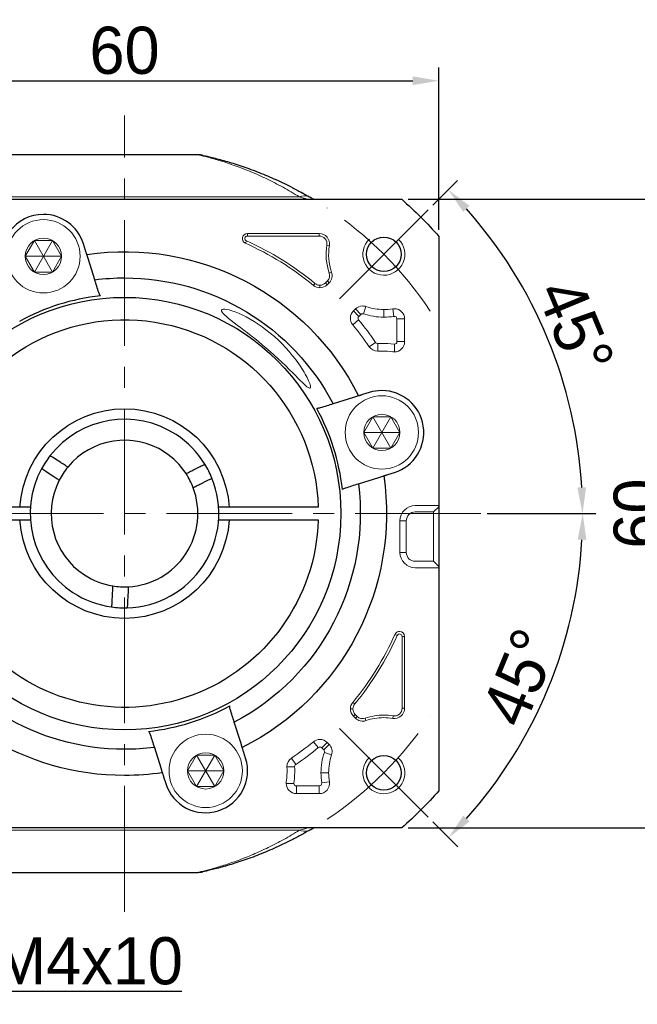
# Model space of a CAD drawing. Header units: millimetres. Extents: x 821 to 1414, y 1003 to 1351.
# Tile 3 of 8: x 909 to 968, y 1178 to 1272. Entities that reach past the tile are written whole.
import ezdxf

# ---------------------------------------------------------------- set-up
doc = ezdxf.new("R2010")
doc.units = ezdxf.units.MM
doc.header["$PDSIZE"] = -5
doc.linetypes.add('点画线', pattern=[18, 12, -2, 2, -2])
doc.layers.get('0').update_dxf_attribs({"lineweight": 18})
doc.layers.get('Defpoints').update_dxf_attribs({"lineweight": 18})
for name, color, linetype, lineweight in [('7中心线层', 7, '点画线', 18), ('尺寸线', 7, 'Continuous', 18), ('尺寸线层', 3, 'Continuous', 18), ('粗实线', 7, 'Continuous', 50), ('细实线', 7, 'Continuous', 18)]:
    doc.layers.add(name, color=color, linetype=linetype, lineweight=lineweight)
doc.styles.add('工程字', font='txt')
doc.dimstyles.new('副本 ISO-25', dxfattribs={"dimtxt": 4.5, "dimasz": 2.5, "dimexe": 1.25, "dimexo": 0.625, "dimtad": 1, "dimtxsty": '工程字', "dimcen": 2.5, "dimdle": 5, "dimadec": 0, "dimazin": 0, "dimtfac": 1, "dimtmove": 0, "dimatfit": 3, "dimfxl": 1, "dimtolj": 1, "dimarcsym": 0})

# ---------------------------------------------------------------- blocks, each defined once
blk = doc.blocks.new('*D74')
at = {"layer": 'Defpoints', "color": 0}
for p in [(949.14, 1265.78), (889.14, 1250.922), (949.14, 1250.922)]:
    blk.add_point(p, dxfattribs=at)
at = {"layer": '尺寸线层', "color": 0, "lineweight": -2}
for p, q in [((889.14, 1251.547), (889.14, 1267.03)), ((949.14, 1251.547), (949.14, 1267.03)), ((891.64, 1265.78), (946.64, 1265.78))]:
    blk.add_line(p, q, dxfattribs=at)
at = {"layer": '尺寸线层', "color": 0}
for points in [[(891.64, 1266.197), (891.64, 1265.364), (889.14, 1265.78)], [(946.64, 1265.364), (946.64, 1266.197), (949.14, 1265.78)]]:
    blk.add_solid(points, dxfattribs=at)
at = {"layer": '尺寸线层', "color": 0, "insert": (919.14, 1268.655), "char_height": 4.5, "attachment_point": 5, "style": '工程字'}
blk.add_mtext('\\A1;60', dxfattribs=at)
blk = doc.blocks.new('*D80')
at = {"layer": 'Defpoints', "color": 0}
for p in [(892.391, 1199.716), (896.391, 1199.716), (892.391, 1178.873)]:
    blk.add_point(p, dxfattribs=at)
at = {"layer": '尺寸线层', "color": 0, "lineweight": -2}
for p, q in [((892.391, 1199.091), (892.391, 1177.623)), ((896.391, 1199.091), (896.391, 1177.623)), ((889.891, 1178.873), (887.391, 1178.873)), ((896.391, 1178.873), (892.391, 1178.873)), ((898.891, 1178.873), (924.613, 1178.873))]:
    blk.add_line(p, q, dxfattribs=at)
at = {"layer": '尺寸线层', "color": 0}
for points in [[(889.891, 1178.456), (889.891, 1179.289), (892.391, 1178.873)], [(898.891, 1179.289), (898.891, 1178.456), (896.391, 1178.873)]]:
    blk.add_solid(points, dxfattribs=at)
at = {"layer": '尺寸线层', "color": 0, "insert": (913.002, 1181.748), "char_height": 4.5, "attachment_point": 5, "style": '工程字'}
blk.add_mtext('\\A1;4-M4x10', dxfattribs=at)
blk = doc.blocks.new('*D81')
at = {"layer": 'Defpoints', "color": 0}
for p in [(945.597, 1254.464), (945.597, 1194.464), (970.976, 1194.464)]:
    blk.add_point(p, dxfattribs=at)
at = {"layer": '尺寸线层', "color": 0, "lineweight": -2}
for p, q in [((946.222, 1254.464), (972.226, 1254.464)), ((970.976, 1251.964), (970.976, 1196.964)), ((946.222, 1194.464), (972.226, 1194.464))]:
    blk.add_line(p, q, dxfattribs=at)
at = {"layer": '尺寸线层', "color": 0}
for points in [[(971.392, 1251.964), (970.559, 1251.964), (970.976, 1254.464)], [(970.559, 1196.964), (971.392, 1196.964), (970.976, 1194.464)]]:
    blk.add_solid(points, dxfattribs=at)
at = {"layer": '尺寸线层', "color": 0, "insert": (968.101, 1224.464), "char_height": 4.5, "attachment_point": 5, "rotation": 90, "style": '工程字'}
blk.add_mtext('\\A1;60', dxfattribs=at)
blk = doc.blocks.new('*D88')
at = {"layer": 'Defpoints', "color": 0}
for p in [(948.131, 1253.456), (939.646, 1244.97), (961.36, 1235.777), (872.353, 1224.464), (953.14, 1224.464)]:
    blk.add_point(p, dxfattribs=at)
at = {"layer": '尺寸线层', "color": 0, "lineweight": -2}
for p, q in [((948.573, 1253.898), (950.931, 1256.256)), ((953.765, 1224.464), (964.1, 1224.464))]:
    blk.add_line(p, q, dxfattribs=at)
blk.add_arc((919.14, 1224.464), 43.71, 3.2775, 41.7225, dxfattribs=at)
at = {"layer": '尺寸线层', "color": 0}
for points in [[(952.067, 1253.84), (951.461, 1253.268), (950.048, 1255.372)], [(962.362, 1226.951), (963.195, 1226.975), (962.85, 1224.464)]]:
    blk.add_solid(points, dxfattribs=at)
at = {"layer": '尺寸线层', "color": 0, "insert": (962.179, 1242.292), "char_height": 4.5, "attachment_point": 5, "rotation": 292.5, "style": '工程字'}
blk.add_mtext('\\A1;45%%d', dxfattribs=at)
blk = doc.blocks.new('*D89')
at = {"layer": 'Defpoints', "color": 0}
for p in [(872.353, 1224.464), (953.14, 1224.464), (939.646, 1203.958), (957.013, 1202.598), (948.131, 1195.473)]:
    blk.add_point(p, dxfattribs=at)
at = {"layer": '尺寸线层', "color": 0, "lineweight": -2}
for p, q in [((953.765, 1224.464), (964.122, 1224.464)), ((948.573, 1195.031), (950.947, 1192.657))]:
    blk.add_line(p, q, dxfattribs=at)
blk.add_arc((919.14, 1224.464), 43.732, 318.27581, 356.72419, dxfattribs=at)
at = {"layer": '尺寸线层', "color": 0}
for points in [[(963.217, 1221.953), (962.384, 1221.977), (962.872, 1224.464)], [(951.477, 1195.645), (952.083, 1195.072), (950.063, 1193.541)]]:
    blk.add_solid(points, dxfattribs=at)
at = {"layer": '尺寸线层', "color": 0, "insert": (956.887, 1208.829), "char_height": 4.5, "attachment_point": 5, "rotation": 67.5, "style": '工程字'}
blk.add_mtext('\\A1;45%%d', dxfattribs=at)

msp = doc.modelspace()

# ---------------------------------------------------------------- linework, layer by layer
for p, q in [((901.6757, 1254.6988), (935.8288, 1254.6988)), ((937.7194, 1251.1948), (930.866, 1251.1948)), ((930.866, 1250.9541), (930.866, 1251.1948)), ((930.866, 1250.9541), (937.7194, 1250.9541)), ((937.7194, 1250.9541), (937.7194, 1251.1948)), ((930.7682, 1250.4954), (930.6701, 1250.2756)), ((938.4497, 1250.0958), (938.6873, 1250.0573)), ((938.6755, 1247.4286), (938.9032, 1247.5065)), ((937.3151, 1246.4301), (937.1616, 1246.2447)), ((937.7867, 1246.2603), (937.7867, 1246.0196)), ((938.4987, 1246.6659), (938.3098, 1246.477)), ((938.3098, 1246.477), (938.48, 1246.3068)), ((938.48, 1246.3068), (938.6689, 1246.4957)), ((938.4987, 1246.6659), (938.6689, 1246.4957)), ((941.1713, 1243.9932), (940.9825, 1243.8044)), ((941.4988, 1243.288), (940.9825, 1243.8044)), ((941.6876, 1243.4769), (941.1713, 1243.9932)), ((941.4988, 1243.288), (941.6876, 1243.4769)), ((941.9457, 1243.5367), (942.1822, 1244.2275)), ((943.8887, 1243.9436), (943.8887, 1243.2134)), ((944.8499, 1243.2909), (944.7329, 1244.0116)), ((941.4829, 1242.9515), (940.9204, 1242.486)), ((945.1403, 1243.0438), (945.1403, 1240.876)), ((945.1403, 1243.0438), (945.8705, 1243.0438)), ((945.8705, 1240.876), (945.8705, 1243.0438)), ((943.0958, 1240.8075), (942.4927, 1240.396)), ((943.3026, 1240.6983), (943.3026, 1239.9681)), ((944.89, 1240.6258), (944.89, 1239.8955)), ((945.1403, 1240.876), (945.8705, 1240.876)), ((946.89, 1225.2314), (948.64, 1225.2314)), ((949.14, 1225.2314), (948.64, 1225.2314)), ((949.14, 1225.1216), (948.64, 1224.6228)), ((949.14, 1225.2314), (949.14, 1225.1216)), ((949.14, 1225.1216), (949.14, 1224.124)), ((945.4237, 1220.7651), (945.4237, 1223.7651)), ((946.0323, 1220.7651), (946.0323, 1223.7651)), ((946.89, 1224.6228), (948.64, 1224.6228)), ((949.14, 1224.124), (949.14, 1220.4062)), ((949.14, 1220.4062), (949.14, 1219.4086)), ((948.64, 1219.9074), (946.89, 1219.9074)), ((948.64, 1219.2989), (946.89, 1219.2989)), ((949.14, 1219.4086), (948.64, 1219.9074)), ((949.14, 1219.2989), (948.64, 1219.2989)), ((949.14, 1219.4086), (949.14, 1219.2989)), ((945.171, 1212.8361), (944.9513, 1212.9343)), ((945.6298, 1212.7383), (945.8705, 1212.7383)), ((945.6298, 1212.7383), (945.6298, 1205.8849)), ((945.8705, 1205.8849), (945.8705, 1212.7383)), ((941.1058, 1206.2892), (940.9204, 1206.4427)), ((945.6298, 1205.8849), (945.8705, 1205.8849)), ((940.936, 1205.8176), (940.6953, 1205.8176)), ((941.1527, 1205.2945), (940.9825, 1205.1243)), ((940.9825, 1205.1243), (941.1713, 1204.9355)), ((941.3415, 1205.1056), (941.1527, 1205.2945)), ((941.3415, 1205.1056), (941.1713, 1204.9355)), ((942.1042, 1204.9288), (942.1822, 1204.7011)), ((944.7715, 1205.1546), (944.7329, 1204.917)), ((937.6271, 1202.1214), (937.1616, 1202.6839)), ((937.9637, 1202.1055), (938.48, 1202.6218)), ((937.9637, 1202.1055), (938.1526, 1201.9167)), ((938.1526, 1201.9167), (938.6689, 1202.433)), ((938.6689, 1202.433), (938.48, 1202.6218)), ((938.2124, 1201.6586), (938.9032, 1201.4221)), ((935.3739, 1200.3017), (934.6437, 1200.3017)), ((935.4831, 1200.5085), (935.0716, 1201.1117)), ((938.6192, 1199.7156), (937.889, 1199.7156)), ((935.3015, 1198.7143), (934.5711, 1198.7143)), ((937.7194, 1198.464), (935.5516, 1198.464)), ((935.5516, 1198.464), (935.5516, 1197.7338)), ((937.7194, 1198.464), (937.7194, 1197.7338)), ((937.9665, 1198.7544), (938.6873, 1198.8714)), ((935.5516, 1197.7338), (937.7194, 1197.7338)), ((935.8288, 1194.2298), (901.6757, 1194.2298))]:
    msp.add_line(p, q)
for centre in [(911.3968, 1249.0225), (943.6982, 1232.2075), (926.8832, 1199.9061)]:
    msp.add_circle(centre, 1.7321)
for centre, radius, start, end in [((930.866, 1250.7143), 0.4805, 90, 245.929385), ((937.7194, 1250.2143), 0.9805, 350.781377, 90), ((919.14, 1224.4643), 28.5102, 50.39475, 65.929385), ((943.8887, 1249.2131), 5.5102, 170.781377, 198.896119), ((937.9756, 1247.189), 0.9805, 315, 18.896119), ((937.7867, 1247.0001), 0.9805, 270, 315), ((937.7867, 1247.0001), 0.9805, 230.39475, 270), ((941.6758, 1243.111), 0.9805, 135, 219.60525), ((941.8646, 1243.2999), 0.9805, 90, 135), ((941.8646, 1243.2999), 0.9805, 71.103881, 90), ((943.8887, 1249.2131), 5.9997, 251.103881, 270), ((944.89, 1243.0438), 0.9805, 90, 99.218623), ((944.89, 1243.0438), 0.9805, 0, 90), ((919.14, 1224.4643), 28.9997, 34.302587, 39.60525), ((943.8887, 1249.2131), 5.9997, 270, 279.218623), ((943.6982, 1232.2075), 8.4997, 90, 92.59118), ((943.6982, 1232.2075), 8.4997, 82.17173, 90), ((944.89, 1240.876), 0.9805, 270, 0), ((943.3026, 1240.9486), 0.9805, 214.302587, 270), ((943.3026, 1240.9486), 0.9805, 270, 272.59118), ((944.89, 1240.876), 0.9805, 262.17173, 270), ((919.14, 1224.4643), 28.5102, 320.39475, 335.929385), ((945.39, 1212.7383), 0.4805, 90, 155.929385), ((945.39, 1212.7383), 0.4805, 0, 90), ((941.6758, 1205.8176), 0.9805, 140.39475, 180), ((944.89, 1205.8849), 0.9805, 260.781377, 0), ((941.6758, 1205.8176), 0.9805, 180, 225), ((941.8646, 1205.6288), 0.9805, 225, 288.896119), ((943.8887, 1199.7156), 5.5102, 90, 108.896119), ((943.8887, 1199.7156), 5.5102, 80.781377, 90), ((919.14, 1224.4643), 28.9997, 304.302587, 309.60525), ((937.7867, 1201.9285), 0.9805, 90, 129.60525), ((937.7867, 1201.9285), 0.9805, 45, 90), ((937.9756, 1201.7397), 0.9805, 341.103881, 45), ((943.8887, 1199.7156), 5.9997, 161.103881, 180), ((935.6242, 1200.3017), 0.9805, 124.302587, 180), ((935.6242, 1200.3017), 0.9805, 180, 182.59118), ((926.8832, 1199.9061), 8.4997, 352.17173, 2.59118), ((943.8887, 1199.7156), 5.9997, 180, 189.218623), ((935.5516, 1198.7143), 0.9805, 172.17173, 180), ((935.5516, 1198.7143), 0.9805, 180, 270), ((937.7194, 1198.7143), 0.9805, 270, 9.218623)]:
    msp.add_arc(centre, radius, start, end)
at = {"extrusion": (0, 0, -1)}
for centre, radius, start, end in [((-937.7194, 1250.2143), 0.7398, 90, 189.218623), ((-919.14, 1224.4643), 28.2695, 114.070615, 129.60525), ((-943.8887, 1249.2131), 5.2695, 341.103881, 9.218623), ((-937.9756, 1247.189), 0.7398, 161.103881, 225), ((-937.7867, 1247.0001), 0.7398, 270, 309.60525), ((-937.7867, 1247.0001), 0.7398, 225, 270), ((-943.8887, 1249.2131), 5.2695, 270, 288.896119), ((-943.8887, 1249.2131), 5.2695, 260.781377, 270), ((-919.14, 1224.4643), 28.2695, 140.39475, 145.697413), ((-943.6982, 1232.2075), 7.7695, 87.40882, 90), ((-943.6982, 1232.2075), 7.7695, 90, 97.82827), ((-946.89, 1223.7651), 1.4663, 0, 90), ((-946.89, 1223.7651), 0.8577, 0, 90), ((-946.89, 1220.7651), 1.4663, 270, 0), ((-946.89, 1220.7651), 0.8577, 270, 0), ((-919.14, 1224.4643), 28.2695, 204.070615, 219.60525), ((-941.6758, 1205.8176), 0.7398, 0, 39.60525), ((-944.89, 1205.8849), 0.7398, 180, 279.218623), ((-941.6758, 1205.8176), 0.7398, 315, 0), ((-941.8646, 1205.6288), 0.7398, 251.103881, 315), ((-943.8887, 1199.7156), 5.2695, 71.103881, 90), ((-943.8887, 1199.7156), 5.2695, 90, 99.218623), ((-919.14, 1224.4643), 28.2695, 230.39475, 235.697413), ((-943.8887, 1199.7156), 5.2695, 0, 18.896119), ((-926.8832, 1199.9061), 7.7695, 177.40882, 187.82827), ((-943.8887, 1199.7156), 5.2695, 350.781377, 0)]:
    msp.add_arc(centre, radius, start, end, dxfattribs=at)
for centre, major_axis, start_param, end_param in [((935.8288, 1252.9333), (-1.0114, -1.7254), 3.3165106, 3.8466841), ((935.8288, 1195.9954), (-1.0114, 1.7254), 2.4365012, 2.9666747)]:
    msp.add_ellipse(centre, major_axis=major_axis, ratio=0.6888272, start_param=start_param, end_param=end_param)
for points, knots in [([(935.8288, 1254.6988), (935.3094, 1255.0104), (934.2715, 1255.633), (932.7151, 1256.424), (931.1775, 1257.1108), (929.6871, 1257.6861), (928.2778, 1258.1513), (927.2465, 1258.4408), (926.6049, 1258.6032), (926.265, 1258.6845), (926.1473, 1258.7118), (926.1429, 1258.7131), (926.1383, 1258.7134)], [0, 0, 0, 0, 0.1323272, 0.264402, 0.3960277, 0.5274442, 0.659115, 0.7918025, 0.8579932, 0.9244531, 0.9912763, 1, 1, 1, 1]), ([(935.8288, 1254.6988), (935.9323, 1254.6684), (936.0873, 1254.6229), (936.2736, 1254.5662), (936.4185, 1254.5219), (936.5078, 1254.4943), (936.542, 1254.4837)], [0, 0, 0, 0, 0.366926, 0.5501014, 0.7344006, 1, 1, 1, 1]), ([(936.5413, 1254.4839), (936.5457, 1254.4826), (936.58, 1254.4719), (936.5926, 1254.468), (936.6042, 1254.4643)], [0, 0, 0, 0, 0.078422, 1, 1, 1, 1]), ([(930.7682, 1250.4954), (930.725, 1250.5271), (930.6386, 1250.5903), (930.6167, 1250.7675), (930.709, 1250.9203), (930.8136, 1250.9428), (930.866, 1250.9541)], [0, 0, 0, 0, 0.2504474, 0.5, 0.7495526, 1, 1, 1, 1]), ([(932.64, 1242.0168), (931.6564, 1242.7733), (930.5468, 1243.3977), (928.8401, 1244.0367), (928.3267, 1244.0398), (928.4676, 1243.5469), (929.0724, 1243.0711), (930.7034, 1241.841), (931.6961, 1241.09), (932.64, 1240.2846)], [0, 0, 0, 0, 0.25, 0.25, 0.5, 0.5, 0.75, 0.75, 1, 1, 1, 1]), ([(941.4829, 1242.9515), (941.4532, 1243.0091), (941.3938, 1243.1243), (941.4638, 1243.2335), (941.4988, 1243.288)], [0, 0, 0, 0, 0.5, 1, 1, 1, 1]), ([(932.64, 1240.2846), (933.7026, 1239.3778), (934.6911, 1238.4091), (935.9146, 1237.1654), (936.2919, 1236.7754), (936.8116, 1236.3675), (936.9286, 1236.4024), (936.8237, 1236.918), (936.6347, 1237.3383), (936.133, 1238.2297), (935.8115, 1238.7175), (934.7009, 1240.1757), (933.7503, 1241.1629), (932.64, 1242.0168)], [0, 0, 0, 0, 0.25, 0.25, 0.375, 0.375, 0.5, 0.5, 0.625, 0.625, 0.75, 0.75, 1, 1, 1, 1]), ([(943.3026, 1240.6983), (943.2615, 1240.7037), (943.1791, 1240.7146), (943.1236, 1240.7765), (943.0958, 1240.8075)], [0, 0, 0, 0, 0.4991029, 1, 1, 1, 1]), ([(945.1403, 1240.876), (945.1241, 1240.8082), (945.092, 1240.6734), (944.9571, 1240.6416), (944.89, 1240.6258)], [0, 0, 0, 0, 0.5025748, 1, 1, 1, 1]), ([(945.171, 1212.8361), (945.2027, 1212.8793), (945.266, 1212.9657), (945.4431, 1212.9876), (945.5959, 1212.8953), (945.6185, 1212.7907), (945.6298, 1212.7383)], [0, 0, 0, 0, 0.2504474, 0.5, 0.7495526, 1, 1, 1, 1]), ([(937.6271, 1202.1214), (937.6847, 1202.1511), (937.8, 1202.2105), (937.9091, 1202.1405), (937.9637, 1202.1055)], [0, 0, 0, 0, 0.5, 1, 1, 1, 1]), ([(935.3739, 1200.3017), (935.3794, 1200.3428), (935.3903, 1200.4252), (935.4521, 1200.4807), (935.4831, 1200.5085)], [0, 0, 0, 0, 0.499116, 1, 1, 1, 1]), ([(935.5516, 1198.464), (935.4839, 1198.4802), (935.349, 1198.5124), (935.3173, 1198.6472), (935.3015, 1198.7143)], [0, 0, 0, 0, 0.5025738, 1, 1, 1, 1]), ([(937.9665, 1198.7544), (937.9587, 1198.6777), (937.9429, 1198.5242), (937.7939, 1198.4841), (937.7194, 1198.464)], [0, 0, 0, 0, 0.500011, 1, 1, 1, 1]), ([(926.3707, 1190.2695), (926.4097, 1190.2788), (926.6625, 1190.3396), (927.3736, 1190.5187), (928.6041, 1190.8796), (929.9676, 1191.3455), (931.3955, 1191.9107), (932.8628, 1192.5772), (934.3457, 1193.3385), (935.3342, 1193.9326), (935.8288, 1194.2298)], [0, 0, 0, 0, 0.0287584, 0.1679333, 0.3071957, 0.4454802, 0.5836293, 0.7220356, 0.8609002, 1, 1, 1, 1]), ([(935.8288, 1194.2298), (936.0069, 1194.2827), (936.2814, 1194.3642), (936.4999, 1194.4319), (936.5439, 1194.4455), (936.5483, 1194.4469)], [0, 0, 0, 0, 0.6302264, 0.9714081, 1, 1, 1, 1]), ([(926.1386, 1190.2149), (926.1341, 1190.2138), (926.1276, 1190.2123), (926.1881, 1190.2263), (926.3147, 1190.2561), (926.3707, 1190.2695)], [0, 0, 0, 0, 0.0002341, 0.6278325, 1, 1, 1, 1])]:
    msp.add_open_spline(points, degree=3, knots=knots)
for points, degree in [([(941.6876, 1243.4769), (941.7264, 1243.5052), (941.8039, 1243.5619), (941.8984, 1243.5451), (941.9457, 1243.5367)], 3), ([(944.8499, 1243.2909), (944.9266, 1243.283), (945.0801, 1243.2673), (945.1202, 1243.1183), (945.1403, 1243.0438)], 3), ([(943.3139, 1240.6985), (943.3026, 1240.6983)], 1), ([(944.89, 1240.6258), (944.8786, 1240.6258), (944.8672, 1240.6265), (944.8559, 1240.628)], 3), ([(938.1526, 1201.9167), (938.1809, 1201.8779), (938.2376, 1201.8004), (938.2208, 1201.7059), (938.2124, 1201.6586)], 3), ([(935.3741, 1200.2904), (935.3739, 1200.3017)], 1), ([(935.3015, 1198.7143), (935.3014, 1198.7257), (935.3021, 1198.7371), (935.3036, 1198.7484)], 3)]:
    msp.add_open_spline(points, degree=degree)
at = {"layer": '7中心线层'}
for p, q in [((919.14, 1186.4643), (919.14, 1262.4643)), ((939.6461, 1244.9704), (948.1314, 1253.4557)), ((953.14, 1224.4643), (872.3526, 1224.4643)), ((939.6461, 1203.9582), (948.1314, 1195.473))]:
    msp.add_line(p, q, dxfattribs=at)
for start, end in [(33.521659, 56.478341), (303.521659, 326.478341)]:
    msp.add_arc((919.14, 1224.4643), 35, start, end, dxfattribs=at)
at = {"layer": '尺寸线'}
for p, q in [((946.0323, 1223.7651), (945.4237, 1223.7651)), ((948.64, 1224.6228), (948.64, 1219.9074)), ((946.0323, 1220.7651), (945.4237, 1220.7651))]:
    msp.add_line(p, q, dxfattribs=at)
at = {"layer": '尺寸线', "color": 7}
for centre in [(943.8887, 1249.2131), (943.8887, 1199.7156)]:
    msp.add_arc(centre, 2, 133.387088, 45.024333, dxfattribs=at)
at = {"layer": '粗实线', "linetype": 'Continuous', "lineweight": 30}
for p, q in [((926.1547, 1258.7143), (895.7381, 1258.7143)), ((892.6825, 1254.4643), (945.5975, 1254.4643)), ((892.6825, 1254.4643), (945.5975, 1254.4643)), ((915.4122, 1249.5893), (915.2117, 1250.2254)), ((949.14, 1250.9218), (949.14, 1219.2989)), ((949.14, 1250.9218), (949.14, 1219.2989)), ((915.6864, 1248.7197), (915.5341, 1249.2029)), ((916.2967, 1246.784), (915.6864, 1248.7197)), ((942.4954, 1236.0224), (941.8593, 1235.8218)), ((940.9897, 1235.5476), (939.054, 1234.9373)), ((941.4729, 1235.7), (940.9897, 1235.5476)), ((913.0505, 1229.3386), (912.462, 1229.7231)), ((912.2301, 1228.0829), (911.6416, 1228.4673)), ((925.7287, 1228.6392), (926.3559, 1228.9566)), ((944.2649, 1228.1921), (944.901, 1228.3926)), ((926.406, 1227.3008), (927.0332, 1227.6182)), ((941.4596, 1227.3076), (943.3954, 1227.9179)), ((943.3954, 1227.9179), (943.8786, 1228.0703)), ((909.158, 1225.0643), (908.04, 1225.0643)), ((937.6303, 1225.0643), (929.122, 1225.0643)), ((908.04, 1223.8643), (909.158, 1223.8643)), ((929.122, 1223.8643), (937.6303, 1223.8643)), ((949.14, 1219.2989), (949.14, 1198.0068)), ((949.14, 1219.2989), (949.14, 1198.0068)), ((917.9635, 1216.7536), (917.9247, 1216.0517)), ((919.4612, 1216.6709), (919.4225, 1215.969)), ((930.2233, 1202.6146), (929.613, 1204.5503)), ((921.9832, 1202.1447), (922.5936, 1200.209)), ((930.3756, 1202.1314), (930.2233, 1202.6146)), ((930.698, 1201.1089), (930.4975, 1201.745)), ((922.5936, 1200.209), (922.7459, 1199.7258)), ((922.8677, 1199.3394), (923.0683, 1198.7033)), ((945.5975, 1194.4643), (892.6825, 1194.4643)), ((945.5975, 1194.4643), (892.6825, 1194.4643)), ((895.7381, 1190.2143), (926.1551, 1190.2143))]:
    msp.add_line(p, q, dxfattribs=at)
at = {"layer": '粗实线', "color": 0, "lineweight": 30}
for centre in [(943.8887, 1249.2131), (943.8887, 1199.7156)]:
    msp.add_circle(centre, 1.65, dxfattribs=at)
at = {"layer": '粗实线', "linetype": 'Continuous', "lineweight": 30, "extrusion": (0, 0, -1)}
for radius, start, end in [(40, 131.409622, 138.590378), (40, 131.409622, 138.590378), (25, 81.706896, 153.293104), (22.5, 82.740348, 90), (22.5, 90, 152.259652), (20.6414, 270, 90), (20.6414, 90, 270), (18.5, 19.791512, 178.141433), (10, 3.439813, 176.560187), (25, 171.706896, 243.293104), (22.5, 172.740348, 242.259652), (18.5, 181.858567, 317.285651), (10, 183.439813, 356.560187), (22.5, 270, 332.259652), (25, 270, 333.293104), (22.5, 262.740348, 270), (25, 261.706896, 270), (40, 221.409622, 228.590378), (40, 221.409622, 228.590378)]:
    msp.add_arc((-919.14, 1224.4643), radius, start, end, dxfattribs=at)
at = {"layer": '粗实线', "linetype": 'Continuous', "lineweight": 30}
for centre, radius, start, end in [((911.3968, 1249.0225), 4, 90, 197.5), ((911.3968, 1249.0225), 4, 17.5, 90), ((919.14, 1224.4643), 20.9162, 96.317702, 118.682298), ((943.6982, 1232.2075), 4, 90, 107.5), ((943.6982, 1232.2075), 4, 287.500017, 90), ((919.14, 1224.4643), 20.9162, 6.317702, 28.682298), ((919.14, 1224.4643), 9, 56.84238, 142.062189), ((919.14, 1224.4643), 7, 56.84238, 140.691741), ((919.14, 1224.4643), 9, 31.622572, 56.84238), ((919.14, 1224.4643), 7, 32.99302, 56.84238), ((919.14, 1224.4643), 9, 142.061948, 151.622258), ((919.14, 1224.4643), 9, 151.622572, 236.84238), ((919.14, 1224.4643), 9, 22.062552, 31.622862), ((919.14, 1224.4643), 7, 152.99302, 236.84238), ((919.14, 1224.4643), 9, 271.622572, 22.062189), ((919.14, 1224.4643), 7, 272.99302, 20.691741), ((919.14, 1224.4643), 7, 236.84238, 260.691741), ((919.14, 1224.4643), 9, 236.84238, 262.062189), ((919.14, 1224.4643), 9, 262.063596, 271.621213), ((919.14, 1224.4643), 20.9162, 276.317702, 298.682298), ((926.8832, 1199.9061), 4, 197.500017, 17.5)]:
    msp.add_arc(centre, radius, start, end, dxfattribs=at)
for centre, major_axis, ratio, start_param, end_param in [((926.1969, 1256.701), (0.4277, 1.9537), 0.9910457, 0.122289, 0.2173971), ((926.1969, 1256.701), (0.4277, 1.9537), 0.9910457, 0, 0.0754095), ((935.8288, 1252.9333), (-1.0114, -1.7254), 0.6888272, 3.1415927, 3.3165103), ((935.8288, 1195.9954), (-1.0114, 1.7254), 0.6888272, 2.966675, 3.1415927), ((926.1969, 1192.2277), (0.4277, -1.9537), 0.9910457, 6.0657882, 6.2831853)]:
    msp.add_ellipse(centre, major_axis=major_axis, ratio=ratio, start_param=start_param, end_param=end_param, dxfattribs=at)
for points, degree in [([(926.4774, 1258.6811), (926.296, 1258.7156), (926.2905, 1258.7033)], 2), ([(936.618, 1254.7536), (936.0249, 1255.122)], 1), ([(916.6852, 1245.552), (916.5556, 1245.9631), (916.4261, 1246.3737), (916.2967, 1246.784)], 3), ([(916.8383, 1245.2535), (916.7657, 1245.3504), (916.7173, 1245.4503), (916.6852, 1245.552)], 3), ([(937.822, 1234.5489), (937.7203, 1234.5168), (937.6107, 1234.4993), (937.4896, 1234.5031)], 3), ([(939.054, 1234.9373), (938.6437, 1234.8079), (938.2331, 1234.6785), (937.822, 1234.5489)], 3), ([(912.462, 1229.7231), (912.322, 1229.8146), (912.1819, 1229.9061), (912.0419, 1229.9976)], 3), ([(911.6416, 1228.4673), (911.5015, 1228.5589), (911.3615, 1228.6503), (911.2215, 1228.7418)], 3), ([(913.7237, 1228.8988), (913.4077, 1228.5128), (913.1299, 1228.0875), (912.9033, 1227.643)], 3), ([(926.3559, 1228.9566), (926.5052, 1229.0322), (926.6544, 1229.1077), (926.8037, 1229.1832)], 3), ([(925.6884, 1226.9377), (925.5122, 1227.4044), (925.2828, 1227.8576), (925.0111, 1228.2761)], 3), ([(927.0332, 1227.6182), (927.1825, 1227.6938), (927.3317, 1227.7693), (927.481, 1227.8448)], 3), ([(939.9291, 1226.766), (940.0261, 1226.8386), (940.1259, 1226.8871), (940.2277, 1226.9191)], 3), ([(940.2277, 1226.9191), (940.6387, 1227.0487), (941.0494, 1227.1782), (941.4596, 1227.3076)], 3), ([(917.9247, 1216.0517), (917.9155, 1215.8846), (917.9063, 1215.7176), (917.8971, 1215.5506)], 3), ([(919.4225, 1215.969), (919.4133, 1215.802), (919.404, 1215.635), (919.3948, 1215.4679)], 3), ([(929.2245, 1205.7823), (929.1924, 1205.884), (929.1749, 1205.9936), (929.1787, 1206.1147)], 3), ([(929.613, 1204.5503), (929.4836, 1204.9606), (929.3541, 1205.3712), (929.2245, 1205.7823)], 3), ([(921.4416, 1203.6752), (921.5142, 1203.5782), (921.5627, 1203.4784), (921.5948, 1203.3766)], 3), ([(921.5948, 1203.3766), (921.7244, 1202.9656), (921.8539, 1202.555), (921.9832, 1202.1447)], 3), ([(936.0249, 1193.8067), (936.618, 1194.1751)], 1), ([(936.8403, 1194.27), (936.9572, 1194.3385), (937.0679, 1194.4044), (937.1677, 1194.4643)], 3), ([(926.2905, 1190.2254), (926.296, 1190.213), (926.4774, 1190.2476)], 2)]:
    msp.add_open_spline(points, degree=degree, dxfattribs=at)
for points, knots in [([(926.6246, 1258.6547), (926.5886, 1258.6625), (926.5166, 1258.6782), (926.7166, 1258.6348), (927.1004, 1258.5481), (927.8112, 1258.3772), (928.7027, 1258.1391), (929.6735, 1257.8447), (930.6801, 1257.5147), (931.9858, 1257.0371), (933.585, 1256.3593), (934.9751, 1255.6927), (935.8232, 1255.2292), (936.1404, 1255.0524)], [0, 0, 0, 0, 0.0663768, 0.1327871, 0.1992303, 0.2653755, 0.3980578, 0.463951, 0.5296956, 0.6610878, 0.7927036, 0.9224406, 1, 1, 1, 1]), ([(937.1677, 1254.4643), (937.1667, 1254.4649), (937.1658, 1254.4655), (937.0661, 1254.5254), (936.9574, 1254.59), (936.8403, 1254.6587)], [0.15429395, 0.15429395, 0.15429395, 0.15429395, 0.16265421, 0.16265421, 1, 1, 1, 1]), ([(915.5343, 1249.2022), (915.5329, 1249.2066), (915.5315, 1249.211), (915.5229, 1249.2383), (915.5163, 1249.2594), (915.4996, 1249.3123), (915.4893, 1249.3448), (915.4665, 1249.4171), (915.4536, 1249.4579), (915.4312, 1249.5291), (915.4217, 1249.5593), (915.4122, 1249.5893)], [0, 0, 0, 0, 0.2115356, 0.2115356, 0.4229944, 0.4229944, 0.6356664, 0.6356664, 0.8509644, 0.8509644, 1, 1, 1, 1]), ([(941.8593, 1235.8218), (941.8156, 1235.8081), (941.7714, 1235.7941), (941.689, 1235.7681), (941.6497, 1235.7557), (941.5817, 1235.7343), (941.5521, 1235.725), (941.5068, 1235.7107), (941.4903, 1235.7055), (941.4815, 1235.7027), (941.4771, 1235.7013), (941.4727, 1235.6999)], [0, 0, 0, 0, 0.2183987, 0.2183987, 0.4368728, 0.4368728, 0.6541149, 0.6541149, 0.8686839, 0.8686839, 1, 1, 1, 1]), ([(913.7257, 1228.8975), (913.7218, 1228.9), (913.7108, 1228.9072), (913.6614, 1228.9395), (913.6242, 1228.9638), (913.5308, 1229.0248), (913.4734, 1229.0623), (913.3464, 1229.1453), (913.2749, 1229.192), (913.1522, 1229.2722), (913.1012, 1229.3055), (913.0505, 1229.3386)], [0, 0, 0, 0, 0.2135041, 0.2135041, 0.4269713, 0.4269713, 0.6410212, 0.6410212, 0.8562277, 0.8562277, 1, 1, 1, 1]), ([(925.0091, 1228.275), (925.0132, 1228.2771), (925.0249, 1228.2831), (925.0776, 1228.3097), (925.1173, 1228.3298), (925.2167, 1228.3801), (925.2779, 1228.4111), (925.4134, 1228.4796), (925.4895, 1228.5182), (925.6203, 1228.5844), (925.6747, 1228.6119), (925.7287, 1228.6392)], [0, 0, 0, 0, 0.2135041, 0.2135041, 0.4269713, 0.4269713, 0.6410212, 0.6410212, 0.8562277, 0.8562277, 1, 1, 1, 1]), ([(912.9053, 1227.6418), (912.9014, 1227.6443), (912.8904, 1227.6515), (912.841, 1227.6838), (912.8037, 1227.7081), (912.7104, 1227.769), (912.653, 1227.8066), (912.5259, 1227.8896), (912.4545, 1227.9363), (912.3318, 1228.0164), (912.2808, 1228.0498), (912.2301, 1228.0829)], [0, 0, 0, 0, 0.2135041, 0.2135041, 0.4269713, 0.4269713, 0.6410212, 0.6410212, 0.8562277, 0.8562277, 1, 1, 1, 1]), ([(943.8778, 1228.07), (943.8822, 1228.0714), (943.8866, 1228.0728), (943.9139, 1228.0814), (943.935, 1228.0881), (943.9879, 1228.1047), (944.0205, 1228.115), (944.0928, 1228.1378), (944.1336, 1228.1507), (944.2047, 1228.1731), (944.2349, 1228.1826), (944.2649, 1228.1921)], [0, 0, 0, 0, 0.2115356, 0.2115356, 0.4229944, 0.4229944, 0.6356664, 0.6356664, 0.8509644, 0.8509644, 1, 1, 1, 1]), ([(925.6864, 1226.9367), (925.6905, 1226.9387), (925.7022, 1226.9447), (925.7549, 1226.9714), (925.7946, 1226.9914), (925.894, 1227.0418), (925.9552, 1227.0727), (926.0907, 1227.1413), (926.1668, 1227.1798), (926.2976, 1227.246), (926.352, 1227.2735), (926.406, 1227.3008)], [0, 0, 0, 0, 0.2135041, 0.2135041, 0.4269713, 0.4269713, 0.6410212, 0.6410212, 0.8562277, 0.8562277, 1, 1, 1, 1]), ([(910.1623, 1225.0643), (910.1577, 1225.0643), (910.1407, 1225.0643), (910.0667, 1225.0643), (910.011, 1225.0643), (909.8714, 1225.0643), (909.7855, 1225.0643), (909.5957, 1225.0643), (909.4891, 1225.0643), (909.3073, 1225.0643), (909.2324, 1225.0643), (909.158, 1225.0643)], [0, 0, 0, 0, 0.2143841, 0.2143841, 0.4287539, 0.4287539, 0.6433501, 0.6433501, 0.8583945, 0.8583945, 1, 1, 1, 1]), ([(929.122, 1225.0643), (929.0097, 1225.0643), (928.8958, 1225.0643), (928.6839, 1225.0643), (928.5828, 1225.0643), (928.4075, 1225.0643), (928.3308, 1225.0643), (928.2121, 1225.0643), (928.1684, 1225.0643), (928.1287, 1225.0643), (928.1241, 1225.0643), (928.1195, 1225.0643)], [0, 0, 0, 0, 0.2155949, 0.2155949, 0.4311982, 0.4311982, 0.6466607, 0.6466607, 0.8617206, 0.8617206, 1, 1, 1, 1]), ([(909.158, 1223.8643), (909.2703, 1223.8643), (909.3842, 1223.8643), (909.5961, 1223.8643), (909.6971, 1223.8643), (909.8724, 1223.8643), (909.9492, 1223.8643), (910.0679, 1223.8643), (910.1116, 1223.8643), (910.1513, 1223.8643), (910.1559, 1223.8643), (910.1605, 1223.8643)], [0, 0, 0, 0, 0.2155949, 0.2155949, 0.4311982, 0.4311982, 0.6466607, 0.6466607, 0.8617206, 0.8617206, 1, 1, 1, 1]), ([(928.1177, 1223.8643), (928.1223, 1223.8643), (928.1393, 1223.8643), (928.2133, 1223.8643), (928.269, 1223.8643), (928.4086, 1223.8643), (928.4945, 1223.8643), (928.6843, 1223.8643), (928.7908, 1223.8643), (928.9727, 1223.8643), (929.0476, 1223.8643), (929.122, 1223.8643)], [0, 0, 0, 0, 0.2143841, 0.2143841, 0.4287539, 0.4287539, 0.6433501, 0.6433501, 0.8583945, 0.8583945, 1, 1, 1, 1]), ([(918.0079, 1217.5588), (918.0076, 1217.5542), (918.0069, 1217.5411), (918.0037, 1217.4821), (918.0012, 1217.4377), (917.9951, 1217.3264), (917.9913, 1217.258), (917.9829, 1217.1064), (917.9782, 1217.0212), (917.9702, 1216.8748), (917.9668, 1216.814), (917.9635, 1216.7536)], [0, 0, 0, 0, 0.2135041, 0.2135041, 0.4269713, 0.4269713, 0.6410212, 0.6410212, 0.8562277, 0.8562277, 1, 1, 1, 1]), ([(918.0078, 1217.5565), (918.2564, 1217.5235), (918.6322, 1217.4736), (919.1339, 1217.4604), (919.3837, 1217.4695), (919.5055, 1217.4739)], [0, 0, 0, 0, 0.5003656, 0.7564876, 1, 1, 1, 1]), ([(919.5056, 1217.4762), (919.5054, 1217.4716), (919.5046, 1217.4585), (919.5014, 1217.3995), (919.4989, 1217.3551), (919.4928, 1217.2438), (919.489, 1217.1753), (919.4807, 1217.0238), (919.476, 1216.9385), (919.4679, 1216.7922), (919.4645, 1216.7314), (919.4612, 1216.6709)], [0, 0, 0, 0, 0.2135041, 0.2135041, 0.4269713, 0.4269713, 0.6410212, 0.6410212, 0.8562277, 0.8562277, 1, 1, 1, 1]), ([(930.4975, 1201.745), (930.4837, 1201.7887), (930.4698, 1201.8329), (930.4438, 1201.9154), (930.4314, 1201.9547), (930.41, 1202.0226), (930.4006, 1202.0522), (930.3863, 1202.0975), (930.3811, 1202.114), (930.3784, 1202.1228), (930.377, 1202.1272), (930.3756, 1202.1316)], [0, 0, 0, 0, 0.2183987, 0.2183987, 0.4368728, 0.4368728, 0.6541149, 0.6541149, 0.8686839, 0.8686839, 1, 1, 1, 1]), ([(922.7457, 1199.7265), (922.7471, 1199.7221), (922.7485, 1199.7177), (922.7571, 1199.6904), (922.7637, 1199.6693), (922.7804, 1199.6164), (922.7907, 1199.5838), (922.8135, 1199.5115), (922.8263, 1199.4707), (922.8487, 1199.3996), (922.8583, 1199.3694), (922.8677, 1199.3394)], [0, 0, 0, 0, 0.2115356, 0.2115356, 0.4229944, 0.4229944, 0.6356664, 0.6356664, 0.8509644, 0.8509644, 1, 1, 1, 1]), ([(936.1449, 1193.8788), (935.8262, 1193.7012), (934.9766, 1193.2367), (933.585, 1192.5694), (931.9858, 1191.8916), (930.4184, 1191.3182), (928.9237, 1190.8485), (927.8112, 1190.5515), (927.1004, 1190.3805), (926.7166, 1190.2938), (926.5166, 1190.2505), (926.5886, 1190.2661), (926.6246, 1190.274)], [0, 0, 0, 0, 0.0779031, 0.2075966, 0.3391669, 0.4705138, 0.6020797, 0.7347162, 0.8008385, 0.8672588, 0.9336462, 1, 1, 1, 1])]:
    msp.add_open_spline(points, degree=3, knots=knots, dxfattribs=at)
at = {"layer": '细实线', "color": 0}
for p, q in [((912.2628, 1250.5225), (910.5308, 1247.5225)), ((912.2628, 1247.5225), (910.5308, 1250.5225)), ((913.1289, 1249.0225), (909.6648, 1249.0225)), ((944.5642, 1233.7075), (942.8322, 1230.7075)), ((944.5642, 1230.7075), (942.8322, 1233.7075)), ((945.4302, 1232.2075), (941.9661, 1232.2075)), ((927.7492, 1201.4061), (926.0171, 1198.4061)), ((927.7492, 1198.4061), (926.0171, 1201.4061)), ((928.6152, 1199.9061), (925.1511, 1199.9061))]:
    msp.add_line(p, q, dxfattribs=at)
for points in [[(909.6648, 1249.0225), (910.5308, 1247.5225), (912.2628, 1247.5225), (913.1289, 1249.0225), (912.2628, 1250.5225), (910.5308, 1250.5225)], [(941.9661, 1232.2075), (942.8322, 1230.7075), (944.5642, 1230.7075), (945.4302, 1232.2075), (944.5642, 1233.7075), (942.8322, 1233.7075)], [(925.1511, 1199.9061), (926.0171, 1198.4061), (927.7492, 1198.4061), (928.6152, 1199.9061), (927.7492, 1201.4061), (926.0171, 1201.4061)]]:
    msp.add_lwpolyline(points, close=True, dxfattribs=at)
for centre in [(911.3968, 1249.0225), (943.6982, 1232.2075), (926.8832, 1199.9061)]:
    msp.add_circle(centre, 3.5, dxfattribs=at)

# ---------------------------------------------------------------- dimensions: what is measured, and where the dimension line sits
at = {"layer": '尺寸线层'}
dim = msp.add_linear_dim(base=(949.14, 1265.7803), p1=(889.14, 1250.9218), p2=(949.14, 1250.9218), dimstyle='副本 ISO-25', override={"dimtxsty": '工程字'}, dxfattribs=at)
dim.commit()
dim.dimension.update_dxf_attribs({"geometry": '*D74', "text_midpoint": (919.14, 1265.7803), "dimtype": 160})
for base, line1, picture, middle in [((961.3605, 1235.7773), ((939.6461, 1244.9704), (948.1314, 1253.4557)), '*D88', (962.1788, 1242.2916)), ((957.0133, 1202.5981), ((939.6461, 1203.9582), (948.1314, 1195.473)), '*D89', (956.8873, 1208.8289))]:
    dim = msp.add_angular_dim_2l(base=base, line1=line1, line2=((953.14, 1224.4643), (872.3526, 1224.4643)), dimstyle='副本 ISO-25', dxfattribs=at)
    dim.commit()
    dim.dimension.update_dxf_attribs({"geometry": picture, "text_midpoint": middle})
dim = msp.add_linear_dim(base=(970.9757, 1194.4643), p1=(945.5975, 1254.4643), p2=(945.5975, 1194.4643), angle=90, dimstyle='副本 ISO-25', dxfattribs=at)
dim.commit()
dim.dimension.update_dxf_attribs({"geometry": '*D81', "text_midpoint": (968.1007, 1224.4643)})
dim = msp.add_linear_dim(base=(892.3912, 1178.8728), p1=(896.3912, 1199.7156), p2=(892.3912, 1199.7156), text='4-M<>x10', dimstyle='副本 ISO-25', override={"dimtxsty": '工程字'}, dxfattribs=at)
dim.commit()
dim.dimension.update_dxf_attribs({"geometry": '*D80', "text_midpoint": (913.0023, 1178.8728), "dimtype": 160})

doc.saveas('drawing.dxf')
